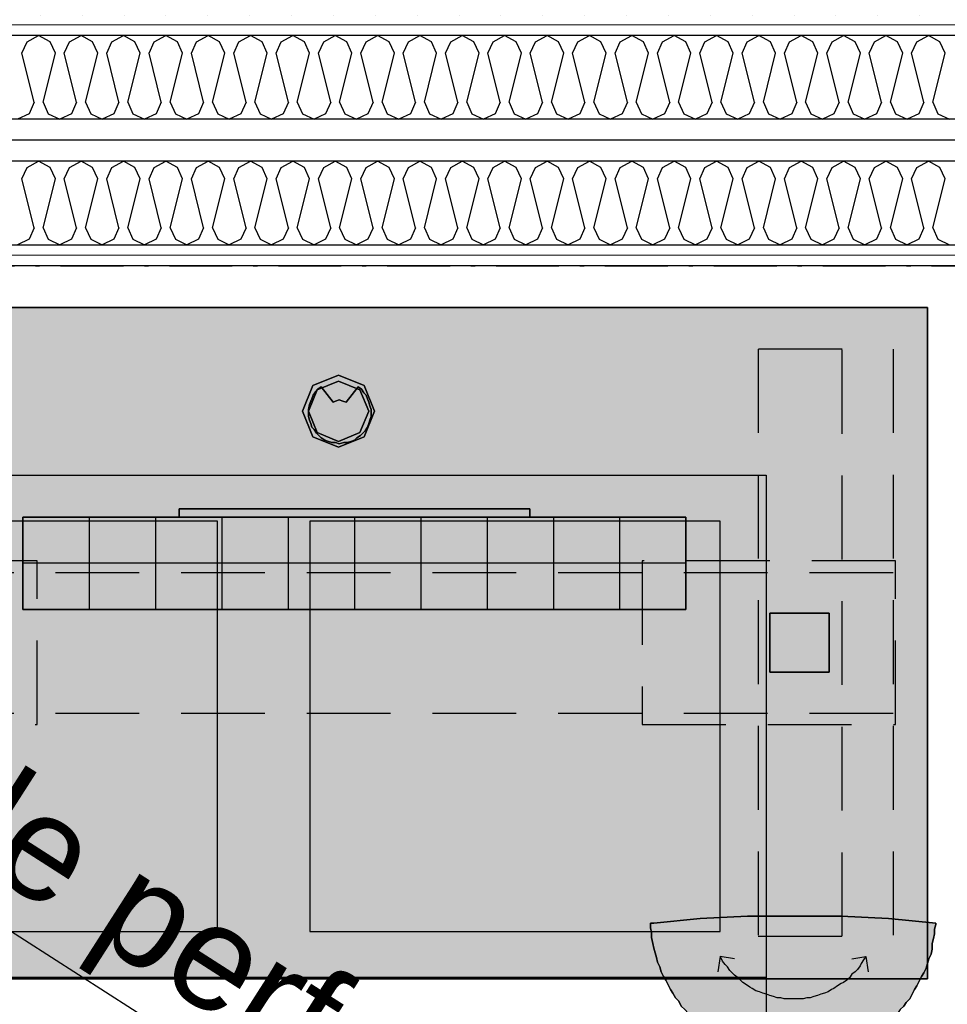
# Model space of a CAD drawing. Header units: millimetres. Extents: x -173281 to 144469, y -85977 to 83288.
# Tile 156 of 256: x -62775 to -61667, y -38074 to -36898. Entities that reach past the tile are written whole.
import ezdxf
from ezdxf.enums import TextEntityAlignment as Align

# ---------------------------------------------------------------- set-up
doc = ezdxf.new("R2010")
doc.units = ezdxf.units.MM
doc.header["$LTSCALE"] = 0.5
doc.header["$MEASUREMENT"] = 0
for name, pattern in [('Over snittplan', [260, 150, -50, 10, -50]), ('PLINE', [0]), ('Under snittplan', [300, 200, -100])]:
    doc.linetypes.add(name, pattern=pattern)
for name, color, linetype in [('00 Møblering fra Hellevang Kontorsystermer AS(Nye konstruksjoner)', 7, 'Continuous'), ('242- Ikke-bærende innervegger (Skravur)(Nye konstruksjoner)', 7, 'Continuous'), ('242- Ikke-bærende innervegger(Nye konstruksjoner)', 7, 'Continuous'), ('255- Gulvoverflate(Nye konstruksjoner)', 7, 'Continuous'), ('256- Faste himlinger og overflatebehandling(Nye konstruksjoner)', 7, 'Continuous'), ('862- M___Nettoareal(Nye konstruksjoner)', 7, 'Continuous'), ('862- M___Nettoareal(Polylinje)(Nye konstruksjoner)', 7, 'Continuous'), ('862- M___Nettoareal(Tekst)(Nye konstruksjoner)', 7, 'Continuous')]:
    doc.layers.add(name, color=color, linetype=linetype)
doc.layers.add('236- Innvendig kledning og overflate(Nye konstruksjoner)', color=7, linetype='Continuous', lineweight=0)
doc.styles.add('GENERATED_STYLE_1', font='arial.ttf')
doc.linetypes.add('Lydfuge betonggolv', pattern='A,0,[5,A-2607.111 Plan 1. etasje1.Shx,S=3.968254,R=0,X=0,Y=-3.46945e-18],-600,0', length=600)
pattern_1 = [(180, (0, 0), (0, 86.60254), [0, -50]), (180, (-25, -43.3), (0, 86.60254), [0, -50])]

# ---------------------------------------------------------------- blocks, each defined once
blk = doc.blocks.new('Kontor_A-129_15', base_point=(-61790.1, -39836))
at = {"layer": '862- M___Nettoareal(Polylinje)(Nye konstruksjoner)', "linetype": 'PLINE', "flags": 128}
blk.add_lwpolyline([(-64923.2, -37191.9), (-64923.2, -39491.9), (-60435.7, -39491.9), (-60435.7, -37484.4), (-61590.7, -37484.4), (-61590.7, -37191.9)], close=True, dxfattribs=at)
at = {"layer": '862- M___Nettoareal(Tekst)(Nye konstruksjoner)', "style": 'GENERATED_STYLE_1'}
for tag, height, p in [('DUMMY_862', 150, (-63015.9, -38279.1)), ('ROOM_NAME', 150, (-63015.9, -38919.5)), ('DUMMY_861', 100, (-63173, -38519.3)), ('ROOM_NUMBER', 100, (-63173, -38908.1)), ('DUMMY_863', 100, (-62780.1, -38885.2))]:
    blk.add_attdef(tag, text='', height=height, rotation=90, dxfattribs=at).set_placement(p, align=Align.TOP_LEFT)
blk = doc.blocks.new('*X937')
at = {"layer": '242- Ikke-bærende innervegger (Skravur)(Nye konstruksjoner)', "linetype": 'PLINE'}
for p, q in [((-62771.9, -36938.2), (-62765.7, -36924.6)), ((-62765.7, -36924.6), (-62751.9, -36916.9)), ((-62738.1, -36924.6), (-62751.9, -36916.9)), ((-62731.9, -36938.2), (-62738.1, -36924.6)), ((-62721.3, -36938.2), (-62715.1, -36924.6)), ((-62715.1, -36924.6), (-62701.3, -36916.9)), ((-62687.5, -36924.6), (-62701.3, -36916.9)), ((-62681.3, -36938.2), (-62687.5, -36924.6)), ((-62670.7, -36938.2), (-62664.6, -36924.6)), ((-62664.6, -36924.6), (-62650.7, -36916.9)), ((-62636.9, -36924.6), (-62650.7, -36916.9)), ((-62630.8, -36938.2), (-62636.9, -36924.6)), ((-62620.1, -36938.2), (-62614, -36924.6)), ((-62614, -36924.6), (-62600.2, -36916.9)), ((-62586.3, -36924.6), (-62600.2, -36916.9)), ((-62580.2, -36938.2), (-62586.3, -36924.6)), ((-62569.5, -36938.2), (-62563.4, -36924.6)), ((-62563.4, -36924.6), (-62549.6, -36916.9)), ((-62535.8, -36924.6), (-62549.6, -36916.9)), ((-62529.6, -36938.2), (-62535.8, -36924.6)), ((-62519, -36938.2), (-62512.8, -36924.6)), ((-62512.8, -36924.6), (-62499, -36916.9)), ((-62485.2, -36924.6), (-62499, -36916.9)), ((-62479, -36938.2), (-62485.2, -36924.6)), ((-62468.4, -36938.2), (-62462.2, -36924.6)), ((-62462.2, -36924.6), (-62448.4, -36916.9)), ((-62434.6, -36924.6), (-62448.4, -36916.9)), ((-62428.4, -36938.2), (-62434.6, -36924.6)), ((-62417.8, -36938.2), (-62411.6, -36924.6)), ((-62411.6, -36924.6), (-62397.8, -36916.9)), ((-62384, -36924.6), (-62397.8, -36916.9)), ((-62377.8, -36938.2), (-62384, -36924.6)), ((-62367.2, -36938.2), (-62361, -36924.6)), ((-62361, -36924.6), (-62347.2, -36916.9)), ((-62333.4, -36924.6), (-62347.2, -36916.9)), ((-62327.2, -36938.2), (-62333.4, -36924.6)), ((-62316.6, -36938.2), (-62310.5, -36924.6)), ((-62310.5, -36924.6), (-62296.6, -36916.9)), ((-62282.8, -36924.6), (-62296.6, -36916.9)), ((-62276.7, -36938.2), (-62282.8, -36924.6)), ((-62266, -36938.2), (-62259.9, -36924.6)), ((-62259.9, -36924.6), (-62246.1, -36916.9)), ((-62232.2, -36924.6), (-62246.1, -36916.9)), ((-62226.1, -36938.2), (-62232.2, -36924.6)), ((-62215.4, -36938.2), (-62209.3, -36924.6)), ((-62209.3, -36924.6), (-62195.5, -36916.9)), ((-62181.7, -36924.6), (-62195.5, -36916.9)), ((-62175.5, -36938.2), (-62181.7, -36924.6)), ((-62164.9, -36938.2), (-62158.7, -36924.6)), ((-62158.7, -36924.6), (-62144.9, -36916.9)), ((-62131.1, -36924.6), (-62144.9, -36916.9)), ((-62124.9, -36938.2), (-62131.1, -36924.6)), ((-62114.3, -36938.2), (-62108.1, -36924.6)), ((-62108.1, -36924.6), (-62094.3, -36916.9)), ((-62080.5, -36924.6), (-62094.3, -36916.9)), ((-62074.3, -36938.2), (-62080.5, -36924.6)), ((-62063.7, -36938.2), (-62057.5, -36924.6)), ((-62057.5, -36924.6), (-62043.7, -36916.9)), ((-62029.9, -36924.6), (-62043.7, -36916.9)), ((-62023.7, -36938.2), (-62029.9, -36924.6)), ((-62013.1, -36938.2), (-62006.9, -36924.6)), ((-62006.9, -36924.6), (-61993.1, -36916.9)), ((-61979.3, -36924.6), (-61993.1, -36916.9)), ((-61973.1, -36938.2), (-61979.3, -36924.6)), ((-61962.5, -36938.2), (-61956.4, -36924.6)), ((-61956.4, -36924.6), (-61942.5, -36916.9)), ((-61928.7, -36924.6), (-61942.5, -36916.9)), ((-61922.6, -36938.2), (-61928.7, -36924.6)), ((-61911.9, -36938.2), (-61905.8, -36924.6)), ((-61905.8, -36924.6), (-61892, -36916.9)), ((-61878.1, -36924.6), (-61892, -36916.9)), ((-61872, -36938.2), (-61878.1, -36924.6)), ((-61861.3, -36938.2), (-61855.2, -36924.6)), ((-61855.2, -36924.6), (-61841.4, -36916.9)), ((-61827.6, -36924.6), (-61841.4, -36916.9)), ((-61821.4, -36938.2), (-61827.6, -36924.6)), ((-61810.8, -36938.2), (-61804.6, -36924.6)), ((-61804.6, -36924.6), (-61790.8, -36916.9)), ((-61777, -36924.6), (-61790.8, -36916.9)), ((-61770.8, -36938.2), (-61777, -36924.6)), ((-61760.2, -36938.2), (-61754, -36924.6)), ((-61754, -36924.6), (-61740.2, -36916.9)), ((-61726.4, -36924.6), (-61740.2, -36916.9)), ((-61720.2, -36938.2), (-61726.4, -36924.6)), ((-61709.6, -36938.2), (-61703.4, -36924.6)), ((-61703.4, -36924.6), (-61689.6, -36916.9)), ((-61675.8, -36924.6), (-61689.6, -36916.9)), ((-61669.6, -36938.2), (-61675.8, -36924.6)), ((-62757.2, -36996.8), (-62771.9, -36938.2)), ((-62746.6, -36996.8), (-62731.9, -36938.2)), ((-62706.6, -36996.8), (-62721.3, -36938.2)), ((-62696, -36996.8), (-62681.3, -36938.2)), ((-62656.1, -36996.8), (-62670.7, -36938.2)), ((-62645.4, -36996.8), (-62630.8, -36938.2)), ((-62605.5, -36996.8), (-62620.1, -36938.2)), ((-62594.8, -36996.8), (-62580.2, -36938.2)), ((-62554.9, -36996.8), (-62569.5, -36938.2)), ((-62544.3, -36996.8), (-62529.6, -36938.2)), ((-62504.3, -36996.8), (-62519, -36938.2)), ((-62493.7, -36996.8), (-62479, -36938.2)), ((-62453.7, -36996.8), (-62468.4, -36938.2)), ((-62443.1, -36996.8), (-62428.4, -36938.2)), ((-62403.1, -36996.8), (-62417.8, -36938.2)), ((-62392.5, -36996.8), (-62377.8, -36938.2)), ((-62352.5, -36996.8), (-62367.2, -36938.2)), ((-62341.9, -36996.8), (-62327.2, -36938.2)), ((-62302, -36996.8), (-62316.6, -36938.2)), ((-62291.3, -36996.8), (-62276.7, -36938.2)), ((-62251.4, -36996.8), (-62266, -36938.2)), ((-62240.7, -36996.8), (-62226.1, -36938.2)), ((-62200.8, -36996.8), (-62215.4, -36938.2)), ((-62190.2, -36996.8), (-62175.5, -36938.2)), ((-62150.2, -36996.8), (-62164.9, -36938.2)), ((-62139.6, -36996.8), (-62124.9, -36938.2)), ((-62099.6, -36996.8), (-62114.3, -36938.2)), ((-62089, -36996.8), (-62074.3, -36938.2)), ((-62049, -36996.8), (-62063.7, -36938.2)), ((-62038.4, -36996.8), (-62023.7, -36938.2)), ((-61998.4, -36996.8), (-62013.1, -36938.2)), ((-61987.8, -36996.8), (-61973.1, -36938.2)), ((-61947.9, -36996.8), (-61962.5, -36938.2)), ((-61937.2, -36996.8), (-61922.6, -36938.2)), ((-61897.3, -36996.8), (-61911.9, -36938.2)), ((-61886.6, -36996.8), (-61872, -36938.2)), ((-61846.7, -36996.8), (-61861.3, -36938.2)), ((-61836.1, -36996.8), (-61821.4, -36938.2)), ((-61796.1, -36996.8), (-61810.8, -36938.2)), ((-61785.5, -36996.8), (-61770.8, -36938.2)), ((-61745.5, -36996.8), (-61760.2, -36938.2)), ((-61734.9, -36996.8), (-61720.2, -36938.2)), ((-61694.9, -36996.8), (-61709.6, -36938.2)), ((-61684.3, -36996.8), (-61669.6, -36938.2)), ((-62757.2, -36996.8), (-62763.4, -37010.4)), ((-62746.6, -36996.8), (-62740.4, -37010.4)), ((-62706.6, -36996.8), (-62712.8, -37010.4)), ((-62696, -36996.8), (-62689.8, -37010.4)), ((-62656.1, -36996.8), (-62662.2, -37010.4)), ((-62645.4, -36996.8), (-62639.3, -37010.4)), ((-62605.5, -36996.8), (-62611.6, -37010.4)), ((-62594.8, -36996.8), (-62588.7, -37010.4)), ((-62554.9, -36996.8), (-62561, -37010.4)), ((-62544.3, -36996.8), (-62538.1, -37010.4)), ((-62504.3, -36996.8), (-62510.5, -37010.4)), ((-62493.7, -36996.8), (-62487.5, -37010.4)), ((-62453.7, -36996.8), (-62459.9, -37010.4)), ((-62443.1, -36996.8), (-62436.9, -37010.4)), ((-62403.1, -36996.8), (-62409.3, -37010.4)), ((-62392.5, -36996.8), (-62386.3, -37010.4)), ((-62352.5, -36996.8), (-62358.7, -37010.4)), ((-62341.9, -36996.8), (-62335.7, -37010.4)), ((-62302, -36996.8), (-62308.1, -37010.4)), ((-62291.3, -36996.8), (-62285.2, -37010.4)), ((-62251.4, -36996.8), (-62257.5, -37010.4)), ((-62240.7, -36996.8), (-62234.6, -37010.4)), ((-62200.8, -36996.8), (-62206.9, -37010.4)), ((-62190.2, -36996.8), (-62184, -37010.4)), ((-62150.2, -36996.8), (-62156.4, -37010.4)), ((-62139.6, -36996.8), (-62133.4, -37010.4)), ((-62099.6, -36996.8), (-62105.8, -37010.4)), ((-62089, -36996.8), (-62082.8, -37010.4)), ((-62049, -36996.8), (-62055.2, -37010.4)), ((-62038.4, -36996.8), (-62032.2, -37010.4)), ((-61998.4, -36996.8), (-62004.6, -37010.4)), ((-61987.8, -36996.8), (-61981.6, -37010.4)), ((-61947.9, -36996.8), (-61954, -37010.4)), ((-61937.2, -36996.8), (-61931.1, -37010.4)), ((-61897.3, -36996.8), (-61903.4, -37010.4)), ((-61886.6, -36996.8), (-61880.5, -37010.4)), ((-61846.7, -36996.8), (-61852.8, -37010.4)), ((-61836.1, -36996.8), (-61829.9, -37010.4)), ((-61796.1, -36996.8), (-61802.3, -37010.4)), ((-61785.5, -36996.8), (-61779.3, -37010.4)), ((-61745.5, -36996.8), (-61751.7, -37010.4)), ((-61734.9, -36996.8), (-61728.7, -37010.4)), ((-61694.9, -36996.8), (-61701.1, -37010.4)), ((-61684.3, -36996.8), (-61678.1, -37010.4)), ((-62763.4, -37010.4), (-62777.2, -37016.9)), ((-62740.4, -37010.4), (-62726.6, -37016.9)), ((-62712.8, -37010.4), (-62726.6, -37016.9)), ((-62689.8, -37010.4), (-62676, -37016.9)), ((-62662.2, -37010.4), (-62676, -37016.9)), ((-62639.3, -37010.4), (-62625.4, -37016.9)), ((-62611.6, -37010.4), (-62625.4, -37016.9)), ((-62588.7, -37010.4), (-62574.9, -37016.9)), ((-62561, -37010.4), (-62574.9, -37016.9)), ((-62538.1, -37010.4), (-62524.3, -37016.9)), ((-62510.5, -37010.4), (-62524.3, -37016.9)), ((-62487.5, -37010.4), (-62473.7, -37016.9)), ((-62459.9, -37010.4), (-62473.7, -37016.9)), ((-62436.9, -37010.4), (-62423.1, -37016.9)), ((-62409.3, -37010.4), (-62423.1, -37016.9)), ((-62386.3, -37010.4), (-62372.5, -37016.9)), ((-62358.7, -37010.4), (-62372.5, -37016.9)), ((-62335.7, -37010.4), (-62321.9, -37016.9)), ((-62308.1, -37010.4), (-62321.9, -37016.9)), ((-62285.2, -37010.4), (-62271.3, -37016.9)), ((-62257.5, -37010.4), (-62271.3, -37016.9)), ((-62234.6, -37010.4), (-62220.8, -37016.9)), ((-62206.9, -37010.4), (-62220.8, -37016.9)), ((-62184, -37010.4), (-62170.2, -37016.9)), ((-62156.4, -37010.4), (-62170.2, -37016.9)), ((-62133.4, -37010.4), (-62119.6, -37016.9)), ((-62105.8, -37010.4), (-62119.6, -37016.9)), ((-62082.8, -37010.4), (-62069, -37016.9)), ((-62055.2, -37010.4), (-62069, -37016.9)), ((-62032.2, -37010.4), (-62018.4, -37016.9)), ((-62004.6, -37010.4), (-62018.4, -37016.9)), ((-61981.6, -37010.4), (-61967.8, -37016.9)), ((-61954, -37010.4), (-61967.8, -37016.9)), ((-61931.1, -37010.4), (-61917.2, -37016.9)), ((-61903.4, -37010.4), (-61917.2, -37016.9)), ((-61880.5, -37010.4), (-61866.7, -37016.9)), ((-61852.8, -37010.4), (-61866.7, -37016.9)), ((-61829.9, -37010.4), (-61816.1, -37016.9)), ((-61802.3, -37010.4), (-61816.1, -37016.9)), ((-61779.3, -37010.4), (-61765.5, -37016.9)), ((-61751.7, -37010.4), (-61765.5, -37016.9)), ((-61728.7, -37010.4), (-61714.9, -37016.9)), ((-61701.1, -37010.4), (-61714.9, -37016.9)), ((-61678.1, -37010.4), (-61664.3, -37016.9))]:
    blk.add_line(p, q, dxfattribs=at)
blk = doc.blocks.new('*X939')
at = {"layer": '242- Ikke-bærende innervegger (Skravur)(Nye konstruksjoner)', "linetype": 'PLINE'}
for p, q in [((-62771.9, -37088.2), (-62765.7, -37074.6)), ((-62765.7, -37074.6), (-62751.9, -37066.9)), ((-62738.1, -37074.6), (-62751.9, -37066.9)), ((-62731.9, -37088.2), (-62738.1, -37074.6)), ((-62721.3, -37088.2), (-62715.1, -37074.6)), ((-62715.1, -37074.6), (-62701.3, -37066.9)), ((-62687.5, -37074.6), (-62701.3, -37066.9)), ((-62681.3, -37088.2), (-62687.5, -37074.6)), ((-62670.7, -37088.2), (-62664.6, -37074.6)), ((-62664.6, -37074.6), (-62650.7, -37066.9)), ((-62636.9, -37074.6), (-62650.7, -37066.9)), ((-62630.8, -37088.2), (-62636.9, -37074.6)), ((-62620.1, -37088.2), (-62614, -37074.6)), ((-62614, -37074.6), (-62600.2, -37066.9)), ((-62586.3, -37074.6), (-62600.2, -37066.9)), ((-62580.2, -37088.2), (-62586.3, -37074.6)), ((-62569.5, -37088.2), (-62563.4, -37074.6)), ((-62563.4, -37074.6), (-62549.6, -37066.9)), ((-62535.8, -37074.6), (-62549.6, -37066.9)), ((-62529.6, -37088.2), (-62535.8, -37074.6)), ((-62519, -37088.2), (-62512.8, -37074.6)), ((-62512.8, -37074.6), (-62499, -37066.9)), ((-62485.2, -37074.6), (-62499, -37066.9)), ((-62479, -37088.2), (-62485.2, -37074.6)), ((-62468.4, -37088.2), (-62462.2, -37074.6)), ((-62462.2, -37074.6), (-62448.4, -37066.9)), ((-62434.6, -37074.6), (-62448.4, -37066.9)), ((-62428.4, -37088.2), (-62434.6, -37074.6)), ((-62417.8, -37088.2), (-62411.6, -37074.6)), ((-62411.6, -37074.6), (-62397.8, -37066.9)), ((-62384, -37074.6), (-62397.8, -37066.9)), ((-62377.8, -37088.2), (-62384, -37074.6)), ((-62367.2, -37088.2), (-62361, -37074.6)), ((-62361, -37074.6), (-62347.2, -37066.9)), ((-62333.4, -37074.6), (-62347.2, -37066.9)), ((-62327.2, -37088.2), (-62333.4, -37074.6)), ((-62316.6, -37088.2), (-62310.5, -37074.6)), ((-62310.5, -37074.6), (-62296.6, -37066.9)), ((-62282.8, -37074.6), (-62296.6, -37066.9)), ((-62276.7, -37088.2), (-62282.8, -37074.6)), ((-62266, -37088.2), (-62259.9, -37074.6)), ((-62259.9, -37074.6), (-62246.1, -37066.9)), ((-62232.2, -37074.6), (-62246.1, -37066.9)), ((-62226.1, -37088.2), (-62232.2, -37074.6)), ((-62215.4, -37088.2), (-62209.3, -37074.6)), ((-62209.3, -37074.6), (-62195.5, -37066.9)), ((-62181.7, -37074.6), (-62195.5, -37066.9)), ((-62175.5, -37088.2), (-62181.7, -37074.6)), ((-62164.9, -37088.2), (-62158.7, -37074.6)), ((-62158.7, -37074.6), (-62144.9, -37066.9)), ((-62131.1, -37074.6), (-62144.9, -37066.9)), ((-62124.9, -37088.2), (-62131.1, -37074.6)), ((-62114.3, -37088.2), (-62108.1, -37074.6)), ((-62108.1, -37074.6), (-62094.3, -37066.9)), ((-62080.5, -37074.6), (-62094.3, -37066.9)), ((-62074.3, -37088.2), (-62080.5, -37074.6)), ((-62063.7, -37088.2), (-62057.5, -37074.6)), ((-62057.5, -37074.6), (-62043.7, -37066.9)), ((-62029.9, -37074.6), (-62043.7, -37066.9)), ((-62023.7, -37088.2), (-62029.9, -37074.6)), ((-62013.1, -37088.2), (-62006.9, -37074.6)), ((-62006.9, -37074.6), (-61993.1, -37066.9)), ((-61979.3, -37074.6), (-61993.1, -37066.9)), ((-61973.1, -37088.2), (-61979.3, -37074.6)), ((-61962.5, -37088.2), (-61956.4, -37074.6)), ((-61956.4, -37074.6), (-61942.5, -37066.9)), ((-61928.7, -37074.6), (-61942.5, -37066.9)), ((-61922.6, -37088.2), (-61928.7, -37074.6)), ((-61911.9, -37088.2), (-61905.8, -37074.6)), ((-61905.8, -37074.6), (-61892, -37066.9)), ((-61878.1, -37074.6), (-61892, -37066.9)), ((-61872, -37088.2), (-61878.1, -37074.6)), ((-61861.3, -37088.2), (-61855.2, -37074.6)), ((-61855.2, -37074.6), (-61841.4, -37066.9)), ((-61827.6, -37074.6), (-61841.4, -37066.9)), ((-61821.4, -37088.2), (-61827.6, -37074.6)), ((-61810.8, -37088.2), (-61804.6, -37074.6)), ((-61804.6, -37074.6), (-61790.8, -37066.9)), ((-61777, -37074.6), (-61790.8, -37066.9)), ((-61770.8, -37088.2), (-61777, -37074.6)), ((-61760.2, -37088.2), (-61754, -37074.6)), ((-61754, -37074.6), (-61740.2, -37066.9)), ((-61726.4, -37074.6), (-61740.2, -37066.9)), ((-61720.2, -37088.2), (-61726.4, -37074.6)), ((-61709.6, -37088.2), (-61703.4, -37074.6)), ((-61703.4, -37074.6), (-61689.6, -37066.9)), ((-61675.8, -37074.6), (-61689.6, -37066.9)), ((-61669.6, -37088.2), (-61675.8, -37074.6)), ((-62757.2, -37146.8), (-62771.9, -37088.2)), ((-62746.6, -37146.8), (-62731.9, -37088.2)), ((-62706.6, -37146.8), (-62721.3, -37088.2)), ((-62696, -37146.8), (-62681.3, -37088.2)), ((-62656.1, -37146.8), (-62670.7, -37088.2)), ((-62645.4, -37146.8), (-62630.8, -37088.2)), ((-62605.5, -37146.8), (-62620.1, -37088.2)), ((-62594.8, -37146.8), (-62580.2, -37088.2)), ((-62554.9, -37146.8), (-62569.5, -37088.2)), ((-62544.3, -37146.8), (-62529.6, -37088.2)), ((-62504.3, -37146.8), (-62519, -37088.2)), ((-62493.7, -37146.8), (-62479, -37088.2)), ((-62453.7, -37146.8), (-62468.4, -37088.2)), ((-62443.1, -37146.8), (-62428.4, -37088.2)), ((-62403.1, -37146.8), (-62417.8, -37088.2)), ((-62392.5, -37146.8), (-62377.8, -37088.2)), ((-62352.5, -37146.8), (-62367.2, -37088.2)), ((-62341.9, -37146.8), (-62327.2, -37088.2)), ((-62302, -37146.8), (-62316.6, -37088.2)), ((-62291.3, -37146.8), (-62276.7, -37088.2)), ((-62251.4, -37146.8), (-62266, -37088.2)), ((-62240.7, -37146.8), (-62226.1, -37088.2)), ((-62200.8, -37146.8), (-62215.4, -37088.2)), ((-62190.2, -37146.8), (-62175.5, -37088.2)), ((-62150.2, -37146.8), (-62164.9, -37088.2)), ((-62139.6, -37146.8), (-62124.9, -37088.2)), ((-62099.6, -37146.8), (-62114.3, -37088.2)), ((-62089, -37146.8), (-62074.3, -37088.2)), ((-62049, -37146.8), (-62063.7, -37088.2)), ((-62038.4, -37146.8), (-62023.7, -37088.2)), ((-61998.4, -37146.8), (-62013.1, -37088.2)), ((-61987.8, -37146.8), (-61973.1, -37088.2)), ((-61947.9, -37146.8), (-61962.5, -37088.2)), ((-61937.2, -37146.8), (-61922.6, -37088.2)), ((-61897.3, -37146.8), (-61911.9, -37088.2)), ((-61886.6, -37146.8), (-61872, -37088.2)), ((-61846.7, -37146.8), (-61861.3, -37088.2)), ((-61836.1, -37146.8), (-61821.4, -37088.2)), ((-61796.1, -37146.8), (-61810.8, -37088.2)), ((-61785.5, -37146.8), (-61770.8, -37088.2)), ((-61745.5, -37146.8), (-61760.2, -37088.2)), ((-61734.9, -37146.8), (-61720.2, -37088.2)), ((-61694.9, -37146.8), (-61709.6, -37088.2)), ((-61684.3, -37146.8), (-61669.6, -37088.2)), ((-62757.2, -37146.8), (-62763.4, -37160.4)), ((-62746.6, -37146.8), (-62740.4, -37160.4)), ((-62706.6, -37146.8), (-62712.8, -37160.4)), ((-62696, -37146.8), (-62689.8, -37160.4)), ((-62656.1, -37146.8), (-62662.2, -37160.4)), ((-62645.4, -37146.8), (-62639.3, -37160.4)), ((-62605.5, -37146.8), (-62611.6, -37160.4)), ((-62594.8, -37146.8), (-62588.7, -37160.4)), ((-62554.9, -37146.8), (-62561, -37160.4)), ((-62544.3, -37146.8), (-62538.1, -37160.4)), ((-62504.3, -37146.8), (-62510.5, -37160.4)), ((-62493.7, -37146.8), (-62487.5, -37160.4)), ((-62453.7, -37146.8), (-62459.9, -37160.4)), ((-62443.1, -37146.8), (-62436.9, -37160.4)), ((-62403.1, -37146.8), (-62409.3, -37160.4)), ((-62392.5, -37146.8), (-62386.3, -37160.4)), ((-62352.5, -37146.8), (-62358.7, -37160.4)), ((-62341.9, -37146.8), (-62335.7, -37160.4)), ((-62302, -37146.8), (-62308.1, -37160.4)), ((-62291.3, -37146.8), (-62285.2, -37160.4)), ((-62251.4, -37146.8), (-62257.5, -37160.4)), ((-62240.7, -37146.8), (-62234.6, -37160.4)), ((-62200.8, -37146.8), (-62206.9, -37160.4)), ((-62190.2, -37146.8), (-62184, -37160.4)), ((-62150.2, -37146.8), (-62156.4, -37160.4)), ((-62139.6, -37146.8), (-62133.4, -37160.4)), ((-62099.6, -37146.8), (-62105.8, -37160.4)), ((-62089, -37146.8), (-62082.8, -37160.4)), ((-62049, -37146.8), (-62055.2, -37160.4)), ((-62038.4, -37146.8), (-62032.2, -37160.4)), ((-61998.4, -37146.8), (-62004.6, -37160.4)), ((-61987.8, -37146.8), (-61981.6, -37160.4)), ((-61947.9, -37146.8), (-61954, -37160.4)), ((-61937.2, -37146.8), (-61931.1, -37160.4)), ((-61897.3, -37146.8), (-61903.4, -37160.4)), ((-61886.6, -37146.8), (-61880.5, -37160.4)), ((-61846.7, -37146.8), (-61852.8, -37160.4)), ((-61836.1, -37146.8), (-61829.9, -37160.4)), ((-61796.1, -37146.8), (-61802.3, -37160.4)), ((-61785.5, -37146.8), (-61779.3, -37160.4)), ((-61745.5, -37146.8), (-61751.7, -37160.4)), ((-61734.9, -37146.8), (-61728.7, -37160.4)), ((-61694.9, -37146.8), (-61701.1, -37160.4)), ((-61684.3, -37146.8), (-61678.1, -37160.4)), ((-62763.4, -37160.4), (-62777.2, -37166.9)), ((-62740.4, -37160.4), (-62726.6, -37166.9)), ((-62712.8, -37160.4), (-62726.6, -37166.9)), ((-62689.8, -37160.4), (-62676, -37166.9)), ((-62662.2, -37160.4), (-62676, -37166.9)), ((-62639.3, -37160.4), (-62625.4, -37166.9)), ((-62611.6, -37160.4), (-62625.4, -37166.9)), ((-62588.7, -37160.4), (-62574.9, -37166.9)), ((-62561, -37160.4), (-62574.9, -37166.9)), ((-62538.1, -37160.4), (-62524.3, -37166.9)), ((-62510.5, -37160.4), (-62524.3, -37166.9)), ((-62487.5, -37160.4), (-62473.7, -37166.9)), ((-62459.9, -37160.4), (-62473.7, -37166.9)), ((-62436.9, -37160.4), (-62423.1, -37166.9)), ((-62409.3, -37160.4), (-62423.1, -37166.9)), ((-62386.3, -37160.4), (-62372.5, -37166.9)), ((-62358.7, -37160.4), (-62372.5, -37166.9)), ((-62335.7, -37160.4), (-62321.9, -37166.9)), ((-62308.1, -37160.4), (-62321.9, -37166.9)), ((-62285.2, -37160.4), (-62271.3, -37166.9)), ((-62257.5, -37160.4), (-62271.3, -37166.9)), ((-62234.6, -37160.4), (-62220.8, -37166.9)), ((-62206.9, -37160.4), (-62220.8, -37166.9)), ((-62184, -37160.4), (-62170.2, -37166.9)), ((-62156.4, -37160.4), (-62170.2, -37166.9)), ((-62133.4, -37160.4), (-62119.6, -37166.9)), ((-62105.8, -37160.4), (-62119.6, -37166.9)), ((-62082.8, -37160.4), (-62069, -37166.9)), ((-62055.2, -37160.4), (-62069, -37166.9)), ((-62032.2, -37160.4), (-62018.4, -37166.9)), ((-62004.6, -37160.4), (-62018.4, -37166.9)), ((-61981.6, -37160.4), (-61967.8, -37166.9)), ((-61954, -37160.4), (-61967.8, -37166.9)), ((-61931.1, -37160.4), (-61917.2, -37166.9)), ((-61903.4, -37160.4), (-61917.2, -37166.9)), ((-61880.5, -37160.4), (-61866.7, -37166.9)), ((-61852.8, -37160.4), (-61866.7, -37166.9)), ((-61829.9, -37160.4), (-61816.1, -37166.9)), ((-61802.3, -37160.4), (-61816.1, -37166.9)), ((-61779.3, -37160.4), (-61765.5, -37166.9)), ((-61751.7, -37160.4), (-61765.5, -37166.9)), ((-61728.7, -37160.4), (-61714.9, -37166.9)), ((-61701.1, -37160.4), (-61714.9, -37166.9)), ((-61678.1, -37160.4), (-61664.3, -37166.9))]:
    blk.add_line(p, q, dxfattribs=at)

msp = doc.modelspace()

# ---------------------------------------------------------------- hatches: boundary and pattern name
at = {"layer": '00 Møblering fra Hellevang Kontorsystermer AS(Nye konstruksjoner)', "linetype": 'Continuous'}
for points in [[(-61690.7, -37241.9), (-61690.7, -38043.4), (-63094.3, -38043.4), (-63094.3, -37241.9)], [(-62393.9, -37408.7), (-62424.4, -37396.1), (-62437, -37365.6), (-62424.4, -37335.1), (-62393.9, -37322.5), (-62363.4, -37335.1), (-62350.8, -37365.6), (-62363.4, -37396.1)], [(-62393.9, -37401.6), (-62419.4, -37391.1), (-62429.9, -37365.6), (-62419.4, -37340.1), (-62393.9, -37329.6), (-62368.4, -37340.1), (-62357.8, -37365.6), (-62368.4, -37391.1)], [(-62370.6, -37336.6), (-62366.3, -37339.5), (-62363.5, -37343.7), (-62360.7, -37346.5), (-62359.3, -37350.8), (-62357.8, -37355), (-62356.4, -37359.2), (-62355, -37363.5), (-62355, -37367.7), (-62355, -37372), (-62356.4, -37376.2), (-62357.8, -37380.4), (-62359.3, -37384.7), (-62362.1, -37388.9), (-62364.9, -37391.8), (-62367.7, -37394.6), (-62372, -37397.4), (-62374.8, -37400.2), (-62379, -37401.6), (-62383.3, -37403.1), (-62387.5, -37403.1), (-62393.2, -37404.5), (-62397.4, -37403.1), (-62401.7, -37403.1), (-62405.9, -37401.6), (-62410.1, -37400.2), (-62414.4, -37397.4), (-62417.2, -37394.6), (-62420, -37391.8), (-62422.9, -37387.5), (-62425.7, -37384.7), (-62427.1, -37380.4), (-62428.5, -37376.2), (-62429.9, -37372), (-62429.9, -37367.7), (-62429.9, -37363.5), (-62428.5, -37357.8), (-62427.1, -37353.6), (-62425.7, -37350.8), (-62424.3, -37346.5), (-62421.5, -37342.3), (-62418.6, -37339.5), (-62414.4, -37336.6), (-62400.2, -37355), (-62397.4, -37353.6), (-62393.2, -37352.2), (-62388.9, -37353.6), (-62384.7, -37355)], [(-62165.6, -37482.2), (-62165.6, -37492.1), (-62584, -37492.1), (-62584, -37482.2)], [(-61979, -37492.1), (-61979, -37602.4), (-62770.6, -37602.4), (-62770.6, -37492.1)], [(-61808, -37606.6), (-61808, -37677.3), (-61878.7, -37677.3), (-61878.7, -37606.6)], [(-62021.4, -37976.9), (-62017.2, -37976.9), (-61962, -37971.3), (-61905.5, -37968.5), (-61849, -37968.5), (-61793.8, -37968.5), (-61737.3, -37971.3), (-61680.8, -37976.9), (-61680.8, -37978.3), (-61682.2, -37984), (-61682.2, -37989.7), (-61683.6, -37995.3), (-61685, -38001), (-61685, -38008), (-61686.4, -38013.7), (-61689.2, -38019.3), (-61690.7, -38025), (-61692.1, -38030.6), (-61694.9, -38036.3), (-61697.7, -38040.5), (-61700.6, -38046.2), (-61703.4, -38051.8), (-61706.2, -38056.1), (-61709, -38061.7), (-61711.9, -38067.4), (-61716.1, -38071.6), (-61718.9, -38075.9), (-61723.2, -38080.1), (-61727.4, -38085.8), (-61731.7, -38090), (-61735.9, -38092.8), (-61740.1, -38097.1), (-61744.4, -38101.3), (-61750, -38105.6), (-61754.3, -38108.4), (-61758.5, -38111.2), (-61764.2, -38115.5), (-61769.8, -38118.3), (-61774.1, -38121.1), (-61779.7, -38122.5), (-61785.4, -38125.3), (-61791, -38128.2), (-61796.7, -38129.6), (-61802.3, -38131), (-61808, -38133.8), (-61813.6, -38135.2), (-61819.3, -38135.2), (-61824.9, -38136.7), (-61830.6, -38138.1), (-61837.7, -38138.1), (-61843.3, -38138.1), (-61849, -38139.5), (-61854.6, -38139.5), (-61860.3, -38138.1), (-61867.3, -38138.1), (-61873, -38138.1), (-61878.7, -38136.7), (-61884.3, -38135.2), (-61890, -38133.8), (-61895.6, -38132.4), (-61901.3, -38131), (-61906.9, -38129.6), (-61912.6, -38126.8), (-61918.2, -38125.3), (-61923.9, -38122.5), (-61929.5, -38119.7), (-61933.8, -38116.9), (-61939.4, -38114), (-61945.1, -38111.2), (-61949.3, -38107), (-61955, -38104.1), (-61959.2, -38099.9), (-61963.5, -38097.1), (-61967.7, -38092.8), (-61971.9, -38088.6), (-61976.2, -38084.4), (-61980.4, -38080.1), (-61984.7, -38075.9), (-61987.5, -38070.2), (-61991.7, -38066), (-61994.6, -38060.3), (-61997.4, -38056.1), (-62000.2, -38050.4), (-62003, -38044.8), (-62005.9, -38040.5), (-62008.7, -38034.9), (-62010.1, -38029.2), (-62012.9, -38023.6), (-62014.3, -38017.9), (-62015.8, -38012.3), (-62017.2, -38006.6), (-62018.6, -38001), (-62020, -37993.9), (-62020, -37988.2), (-62021.4, -37982.6)]]:
    msp.add_hatch(color=256, dxfattribs=at).paths.add_polyline_path(points)
at = {"layer": '242- Ikke-bærende innervegger (Skravur)(Nye konstruksjoner)', "linetype": 'Continuous'}
h = msp.add_hatch(dxfattribs=at)
h.set_pattern_fill('Gips', color=256, style=0, pattern_type=2)
h.set_pattern_definition(pattern_1)
h.paths.add_polyline_path([(-65210.7, -36904.4), (-61478.2, -36904.4), (-61478.2, -36891.9), (-65210.7, -36891.9)])
h = msp.add_hatch(dxfattribs=at)
h.set_pattern_fill('Gips', color=256, style=0, pattern_type=2)
h.set_pattern_definition(pattern_1)
h.paths.add_polyline_path([(-65198.2, -36916.9), (-61478.2, -36916.9), (-61478.2, -36904.4), (-65198.2, -36904.4)])
h = msp.add_hatch(dxfattribs=at)
h.set_pattern_fill('Gips', color=256, style=0, pattern_type=2)
h.set_pattern_definition(pattern_1)
h.paths.add_polyline_path([(-64935.7, -37179.4), (-61478.2, -37179.4), (-61478.2, -37166.9), (-64935.7, -37166.9)])
h = msp.add_hatch(dxfattribs=at)
h.set_pattern_fill('Gips', color=256, style=0, pattern_type=2)
h.set_pattern_definition(pattern_1)
h.paths.add_polyline_path([(-64923.2, -37191.9), (-61478.2, -37191.9), (-61478.2, -37179.4), (-64923.2, -37179.4)])

# ---------------------------------------------------------------- linework, layer by layer
at = {"layer": '00 Møblering fra Hellevang Kontorsystermer AS(Nye konstruksjoner)', "linetype": 'PLINE', "flags": 128}
for points in [[(-61690.7, -37241.9), (-61690.7, -38043.4), (-63094.3, -38043.4), (-63094.3, -37241.9)], [(-62393.9, -37408.7), (-62424.4, -37396.1), (-62437, -37365.6), (-62424.4, -37335.1), (-62393.9, -37322.5), (-62363.4, -37335.1), (-62350.8, -37365.6), (-62363.4, -37396.1)], [(-62393.9, -37401.6), (-62419.4, -37391.1), (-62429.9, -37365.6), (-62419.4, -37340.1), (-62393.9, -37329.6), (-62368.4, -37340.1), (-62357.8, -37365.6), (-62368.4, -37391.1)], [(-62370.6, -37336.6), (-62366.3, -37339.5), (-62363.5, -37343.7), (-62360.7, -37346.5), (-62359.3, -37350.8), (-62357.8, -37355), (-62356.4, -37359.2), (-62355, -37363.5), (-62355, -37367.7), (-62355, -37372), (-62356.4, -37376.2), (-62357.8, -37380.4), (-62359.3, -37384.7), (-62362.1, -37388.9), (-62364.9, -37391.8), (-62367.7, -37394.6), (-62372, -37397.4), (-62374.8, -37400.2), (-62379, -37401.6), (-62383.3, -37403.1), (-62387.5, -37403.1), (-62393.2, -37404.5), (-62397.4, -37403.1), (-62401.7, -37403.1), (-62405.9, -37401.6), (-62410.1, -37400.2), (-62414.4, -37397.4), (-62417.2, -37394.6), (-62420, -37391.8), (-62422.9, -37387.5), (-62425.7, -37384.7), (-62427.1, -37380.4), (-62428.5, -37376.2), (-62429.9, -37372), (-62429.9, -37367.7), (-62429.9, -37363.5), (-62428.5, -37357.8), (-62427.1, -37353.6), (-62425.7, -37350.8), (-62424.3, -37346.5), (-62421.5, -37342.3), (-62418.6, -37339.5), (-62414.4, -37336.6), (-62400.2, -37355), (-62397.4, -37353.6), (-62393.2, -37352.2), (-62388.9, -37353.6), (-62384.7, -37355)], [(-62165.6, -37482.2), (-62165.6, -37492.1), (-62584, -37492.1), (-62584, -37482.2)], [(-61979, -37492.1), (-61979, -37602.4), (-62770.6, -37602.4), (-62770.6, -37492.1)], [(-61808, -37606.6), (-61808, -37677.3), (-61878.7, -37677.3), (-61878.7, -37606.6)], [(-62021.4, -37976.9), (-62017.2, -37976.9), (-61962, -37971.3), (-61905.5, -37968.5), (-61849, -37968.5), (-61793.8, -37968.5), (-61737.3, -37971.3), (-61680.8, -37976.9), (-61680.8, -37978.3), (-61682.2, -37984), (-61682.2, -37989.7), (-61683.6, -37995.3), (-61685, -38001), (-61685, -38008), (-61686.4, -38013.7), (-61689.2, -38019.3), (-61690.7, -38025), (-61692.1, -38030.6), (-61694.9, -38036.3), (-61697.7, -38040.5), (-61700.6, -38046.2), (-61703.4, -38051.8), (-61706.2, -38056.1), (-61709, -38061.7), (-61711.9, -38067.4), (-61716.1, -38071.6), (-61718.9, -38075.9), (-61723.2, -38080.1), (-61727.4, -38085.8), (-61731.7, -38090), (-61735.9, -38092.8), (-61740.1, -38097.1), (-61744.4, -38101.3), (-61750, -38105.6), (-61754.3, -38108.4), (-61758.5, -38111.2), (-61764.2, -38115.5), (-61769.8, -38118.3), (-61774.1, -38121.1), (-61779.7, -38122.5), (-61785.4, -38125.3), (-61791, -38128.2), (-61796.7, -38129.6), (-61802.3, -38131), (-61808, -38133.8), (-61813.6, -38135.2), (-61819.3, -38135.2), (-61824.9, -38136.7), (-61830.6, -38138.1), (-61837.7, -38138.1), (-61843.3, -38138.1), (-61849, -38139.5), (-61854.6, -38139.5), (-61860.3, -38138.1), (-61867.3, -38138.1), (-61873, -38138.1), (-61878.7, -38136.7), (-61884.3, -38135.2), (-61890, -38133.8), (-61895.6, -38132.4), (-61901.3, -38131), (-61906.9, -38129.6), (-61912.6, -38126.8), (-61918.2, -38125.3), (-61923.9, -38122.5), (-61929.5, -38119.7), (-61933.8, -38116.9), (-61939.4, -38114), (-61945.1, -38111.2), (-61949.3, -38107), (-61955, -38104.1), (-61959.2, -38099.9), (-61963.5, -38097.1), (-61967.7, -38092.8), (-61971.9, -38088.6), (-61976.2, -38084.4), (-61980.4, -38080.1), (-61984.7, -38075.9), (-61987.5, -38070.2), (-61991.7, -38066), (-61994.6, -38060.3), (-61997.4, -38056.1), (-62000.2, -38050.4), (-62003, -38044.8), (-62005.9, -38040.5), (-62008.7, -38034.9), (-62010.1, -38029.2), (-62012.9, -38023.6), (-62014.3, -38017.9), (-62015.8, -38012.3), (-62017.2, -38006.6), (-62018.6, -38001), (-62020, -37993.9), (-62020, -37988.2), (-62021.4, -37982.6)]]:
    msp.add_lwpolyline(points, close=True, dxfattribs=at)
at = {"layer": '00 Møblering fra Hellevang Kontorsystermer AS(Nye konstruksjoner)', "linetype": 'PLINE'}
for points in [[(-61690.7, -37241.9), (-63094.3, -37241.9), (-63094.3, -38043.4), (-61690.7, -38043.4)], [(-62393.9, -37408.7), (-62363.4, -37396.1), (-62350.8, -37365.6), (-62363.4, -37335.1), (-62393.9, -37322.5), (-62424.4, -37335.1), (-62437, -37365.6), (-62424.4, -37396.1)], [(-62393.9, -37401.6), (-62368.4, -37391.1), (-62357.8, -37365.6), (-62368.4, -37340.1), (-62393.9, -37329.6), (-62419.4, -37340.1), (-62429.9, -37365.6), (-62419.4, -37391.1)], [(-62370.6, -37336.6), (-62384.7, -37355), (-62388.9, -37353.6), (-62393.2, -37352.2), (-62397.4, -37353.6), (-62400.2, -37355), (-62414.4, -37336.6), (-62418.6, -37339.5), (-62421.5, -37342.3), (-62424.3, -37346.5), (-62425.7, -37350.8), (-62427.1, -37353.6), (-62428.5, -37357.8), (-62429.9, -37363.5), (-62429.9, -37367.7), (-62429.9, -37372), (-62428.5, -37376.2), (-62427.1, -37380.4), (-62425.7, -37384.7), (-62422.9, -37387.5), (-62420, -37391.8), (-62417.2, -37394.6), (-62414.4, -37397.4), (-62410.1, -37400.2), (-62405.9, -37401.6), (-62401.7, -37403.1), (-62397.4, -37403.1), (-62393.2, -37404.5), (-62387.5, -37403.1), (-62383.3, -37403.1), (-62379, -37401.6), (-62374.8, -37400.2), (-62372, -37397.4), (-62367.7, -37394.6), (-62364.9, -37391.8), (-62362.1, -37388.9), (-62359.3, -37384.7), (-62357.8, -37380.4), (-62356.4, -37376.2), (-62355, -37372), (-62355, -37367.7), (-62355, -37363.5), (-62356.4, -37359.2), (-62357.8, -37355), (-62359.3, -37350.8), (-62360.7, -37346.5), (-62363.5, -37343.7), (-62366.3, -37339.5)], [(-62165.6, -37482.2), (-62584, -37482.2), (-62584, -37492.1), (-62165.6, -37492.1)], [(-61979, -37492.1), (-62770.6, -37492.1), (-62770.6, -37602.4), (-61979, -37602.4)]]:
    msp.add_lwpolyline(points, close=True, dxfattribs=at)
at = {"layer": '00 Møblering fra Hellevang Kontorsystermer AS(Nye konstruksjoner)', "linetype": 'Under snittplan'}
for points in [[(-61792.4, -37291.4), (-61892.8, -37291.4), (-61892.8, -37992.5), (-61792.4, -37992.5)], [(-62165.6, -37482.2), (-62584, -37482.2), (-62584, -37492.1), (-62165.6, -37492.1)], [(-61979, -37492.1), (-62770.6, -37492.1), (-62770.6, -37602.4), (-61979, -37602.4)], [(-62753.6, -37544.4), (-63056.1, -37544.4), (-63056.1, -37739.5), (-62753.6, -37739.5)], [(-61728.8, -37544.4), (-62031.3, -37544.4), (-62031.3, -37739.5), (-61728.8, -37739.5)], [(-61808, -37606.6), (-61878.7, -37606.6), (-61878.7, -37677.3), (-61808, -37677.3)]]:
    msp.add_lwpolyline(points, close=True, dxfattribs=at)
for points in [[(-61731.7, -37291.4), (-61731.7, -37992.5)], [(-62691.4, -37492.1), (-62691.4, -37602.4)], [(-62612.3, -37492.1), (-62612.3, -37602.4)], [(-62533.1, -37492.1), (-62533.1, -37602.4)], [(-62454, -37492.1), (-62454, -37602.4)], [(-62374.8, -37492.1), (-62374.8, -37602.4)], [(-62295.7, -37492.1), (-62295.7, -37602.4)], [(-62216.5, -37492.1), (-62216.5, -37602.4)], [(-62137.3, -37492.1), (-62137.3, -37602.4)], [(-62058.2, -37492.1), (-62058.2, -37602.4)], [(-61979, -37547.2), (-62770.6, -37547.2)], [(-61731.7, -37558.5), (-63053.3, -37558.5)], [(-61731.7, -37726.7), (-63053.3, -37726.7)], [(-61718.9, -38075.9), (-61716.1, -38071.6), (-61711.9, -38067.4), (-61709, -38061.7), (-61706.2, -38056.1), (-61703.4, -38051.8), (-61700.6, -38046.2), (-61697.7, -38040.5), (-61694.9, -38036.3), (-61692.1, -38030.6), (-61690.7, -38025), (-61689.2, -38019.3), (-61686.4, -38013.7), (-61685, -38008), (-61685, -38001), (-61683.6, -37995.3), (-61682.2, -37989.7), (-61682.2, -37984), (-61680.8, -37978.3), (-61680.8, -37976.9), (-61737.3, -37971.3), (-61793.8, -37968.5), (-61849, -37968.5), (-61905.5, -37968.5), (-61962, -37971.3), (-62017.2, -37976.9), (-62021.4, -37976.9), (-62021.4, -37982.6), (-62020, -37988.2), (-62020, -37993.9), (-62018.6, -38001), (-62017.2, -38006.6), (-62015.8, -38012.3), (-62014.3, -38017.9), (-62012.9, -38023.6), (-62010.1, -38029.2), (-62008.7, -38034.9), (-62005.9, -38040.5), (-62003, -38044.8), (-62000.2, -38050.4), (-61997.4, -38056.1), (-61994.6, -38060.3), (-61991.7, -38066), (-61987.5, -38070.2), (-61984.7, -38075.9)], [(-61938, -38016.5), (-61940.8, -38034.9)], [(-61921.1, -38019.3), (-61938, -38016.5)], [(-61764.2, -38016.5), (-61767, -38020.7), (-61769.8, -38025), (-61771.2, -38027.8), (-61774.1, -38032.1), (-61776.9, -38034.9), (-61781.1, -38037.7), (-61783.9, -38042), (-61786.8, -38044.8), (-61791, -38047.6), (-61793.8, -38049), (-61798.1, -38051.8), (-61802.3, -38054.7), (-61805.2, -38056.1), (-61809.4, -38058.9), (-61813.6, -38060.3), (-61817.9, -38061.7), (-61822.1, -38063.2), (-61826.4, -38064.6), (-61830.6, -38066), (-61834.8, -38066), (-61839.1, -38067.4), (-61843.3, -38067.4), (-61847.6, -38067.4), (-61853.2, -38067.4), (-61857.4, -38067.4), (-61861.7, -38067.4), (-61865.9, -38066), (-61870.2, -38066), (-61874.4, -38064.6), (-61878.7, -38063.2), (-61882.9, -38061.7), (-61887.1, -38060.3), (-61891.4, -38058.9), (-61895.6, -38057.5), (-61899.9, -38054.7), (-61902.7, -38053.3), (-61906.9, -38050.4), (-61911.2, -38047.6), (-61914, -38044.8), (-61916.8, -38042), (-61921.1, -38039.1), (-61923.9, -38036.3), (-61926.7, -38033.5), (-61929.5, -38029.2), (-61932.4, -38026.4), (-61935.2, -38022.2), (-61936.6, -38019.3), (-61938, -38016.5)], [(-61781.1, -38019.3), (-61764.2, -38016.5)], [(-61764.2, -38016.5), (-61761.3, -38034.9)]]:
    msp.add_lwpolyline(points, dxfattribs=at)
at = {"layer": '00 Møblering fra Hellevang Kontorsystermer AS(Nye konstruksjoner)', "linetype": 'PLINE'}
for points in [[(-62691.4, -37492.1), (-62691.4, -37602.4)], [(-62612.3, -37492.1), (-62612.3, -37602.4)], [(-62533.1, -37492.1), (-62533.1, -37602.4)], [(-62454, -37492.1), (-62454, -37602.4)], [(-62374.8, -37492.1), (-62374.8, -37602.4)], [(-62295.7, -37492.1), (-62295.7, -37602.4)], [(-62216.5, -37492.1), (-62216.5, -37602.4)], [(-62137.3, -37492.1), (-62137.3, -37602.4)], [(-62058.2, -37492.1), (-62058.2, -37602.4)], [(-61979, -37547.2), (-62770.6, -37547.2)], [(-61718.9, -38075.9), (-61716.1, -38071.6), (-61711.9, -38067.4), (-61709, -38061.7), (-61706.2, -38056.1), (-61703.4, -38051.8), (-61700.6, -38046.2), (-61697.7, -38040.5), (-61694.9, -38036.3), (-61692.1, -38030.6), (-61690.7, -38025), (-61689.2, -38019.3), (-61686.4, -38013.7), (-61685, -38008), (-61685, -38001), (-61683.6, -37995.3), (-61682.2, -37989.7), (-61682.2, -37984), (-61680.8, -37978.3), (-61680.8, -37976.9), (-61737.3, -37971.3), (-61793.8, -37968.5), (-61849, -37968.5), (-61905.5, -37968.5), (-61962, -37971.3), (-62017.2, -37976.9), (-62021.4, -37976.9), (-62021.4, -37982.6), (-62020, -37988.2), (-62020, -37993.9), (-62018.6, -38001), (-62017.2, -38006.6), (-62015.8, -38012.3), (-62014.3, -38017.9), (-62012.9, -38023.6), (-62010.1, -38029.2), (-62008.7, -38034.9), (-62005.9, -38040.5), (-62003, -38044.8), (-62000.2, -38050.4), (-61997.4, -38056.1), (-61994.6, -38060.3), (-61991.7, -38066), (-61987.5, -38070.2), (-61984.7, -38075.9)], [(-61938, -38016.5), (-61940.8, -38034.9)], [(-61921.1, -38019.3), (-61938, -38016.5)], [(-61764.2, -38016.5), (-61767, -38020.7), (-61769.8, -38025), (-61771.2, -38027.8), (-61774.1, -38032.1), (-61776.9, -38034.9), (-61781.1, -38037.7), (-61783.9, -38042), (-61786.8, -38044.8), (-61791, -38047.6), (-61793.8, -38049), (-61798.1, -38051.8), (-61802.3, -38054.7), (-61805.2, -38056.1), (-61809.4, -38058.9), (-61813.6, -38060.3), (-61817.9, -38061.7), (-61822.1, -38063.2), (-61826.4, -38064.6), (-61830.6, -38066), (-61834.8, -38066), (-61839.1, -38067.4), (-61843.3, -38067.4), (-61847.6, -38067.4), (-61853.2, -38067.4), (-61857.4, -38067.4), (-61861.7, -38067.4), (-61865.9, -38066), (-61870.2, -38066), (-61874.4, -38064.6), (-61878.7, -38063.2), (-61882.9, -38061.7), (-61887.1, -38060.3), (-61891.4, -38058.9), (-61895.6, -38057.5), (-61899.9, -38054.7), (-61902.7, -38053.3), (-61906.9, -38050.4), (-61911.2, -38047.6), (-61914, -38044.8), (-61916.8, -38042), (-61921.1, -38039.1), (-61923.9, -38036.3), (-61926.7, -38033.5), (-61929.5, -38029.2), (-61932.4, -38026.4), (-61935.2, -38022.2), (-61936.6, -38019.3), (-61938, -38016.5)], [(-61781.1, -38019.3), (-61764.2, -38016.5)], [(-61764.2, -38016.5), (-61761.3, -38034.9)]]:
    msp.add_lwpolyline(points, dxfattribs=at)
at = {"layer": '236- Innvendig kledning og overflate(Nye konstruksjoner)', "linetype": 'PLINE'}
for p, q in [((-61478.2, -36904.4), (-65198.2, -36904.4)), ((-64935.7, -37179.4), (-61478.2, -37179.4))]:
    msp.add_line(p, q, dxfattribs=at)
at = {"layer": '236- Innvendig kledning og overflate(Nye konstruksjoner)', "linetype": 'PLINE', "flags": 128}
msp.add_lwpolyline([(-64923.2, -37191.9), (-61478.2, -37191.9)], dxfattribs=at)
at = {"layer": '242- Ikke-bærende innervegger(Nye konstruksjoner)', "linetype": 'PLINE'}
for p, q in [((-61478.2, -36916.9), (-65098.2, -36916.9)), ((-61478.2, -37016.9), (-65048.2, -37016.9)), ((-61478.2, -37066.9), (-64948.2, -37066.9)), ((-64948.2, -37166.9), (-61478.2, -37166.9))]:
    msp.add_line(p, q, dxfattribs=at)
at = {"layer": '255- Gulvoverflate(Nye konstruksjoner)', "linetype": 'Lydfuge betonggolv'}
msp.add_lwpolyline([(-61478.2, -37041.9), (-65073.2, -37041.9), (-65073.2, -38921.9)], dxfattribs=at)
at = {"layer": '256- Faste himlinger og overflatebehandling(Nye konstruksjoner)', "linetype": 'PLINE'}
msp.add_line((-60435.7, -39491.9), (-64025.7, -37191.9), dxfattribs=at)
at = {"layer": '256- Faste himlinger og overflatebehandling(Nye konstruksjoner)', "linetype": 'Over snittplan', "flags": 128}
msp.add_lwpolyline([(-64025.7, -37191.9), (-61590.7, -37191.9)], dxfattribs=at)
at = {"layer": '256- Faste himlinger og overflatebehandling(Nye konstruksjoner)', "linetype": 'PLINE'}
for points in [[(-61883.2, -38041.9), (-63683.2, -38041.9), (-63683.2, -37441.9), (-61883.2, -37441.9)], [(-62538.2, -37986.9), (-62538.2, -37496.9), (-63028.2, -37496.9), (-63028.2, -37986.9)], [(-61938.2, -37986.9), (-61938.2, -37496.9), (-62428.2, -37496.9), (-62428.2, -37986.9)], [(-61883.2, -39241.9), (-63683.2, -39241.9), (-63683.2, -38041.9), (-61883.2, -38041.9)]]:
    msp.add_lwpolyline(points, close=True, dxfattribs=at)

# ---------------------------------------------------------------- block references
at = {"layer": '242- Ikke-bærende innervegger(Nye konstruksjoner)'}
for name in ['*X937', '*X939']:
    msp.add_blockref(name, (0, 0), dxfattribs=at)
at = {"layer": '862- M___Nettoareal(Nye konstruksjoner)', "linetype": 'Continuous'}
msp.add_blockref('Kontor_A-129_15', (-61790.1, -39836), dxfattribs=at)

# ---------------------------------------------------------------- texts
at = {"layer": '256- Faste himlinger og overflatebehandling(Nye konstruksjoner)', "linetype": 'Continuous', "insert": (-63295.7, -37457.9), "char_height": 125, "attachment_point": 1, "rotation": 327.3536, "style": 'GENERATED_STYLE_1'}
msp.add_mtext('\\A1;{\\pql;\\fArial|b0|i0|c0|p0;\\W1.000000;Skråande\\fArial|b0|i0|c0|p0;\\W1.000000; perforert gipshimling}', dxfattribs=at)

doc.saveas('drawing.dxf')
